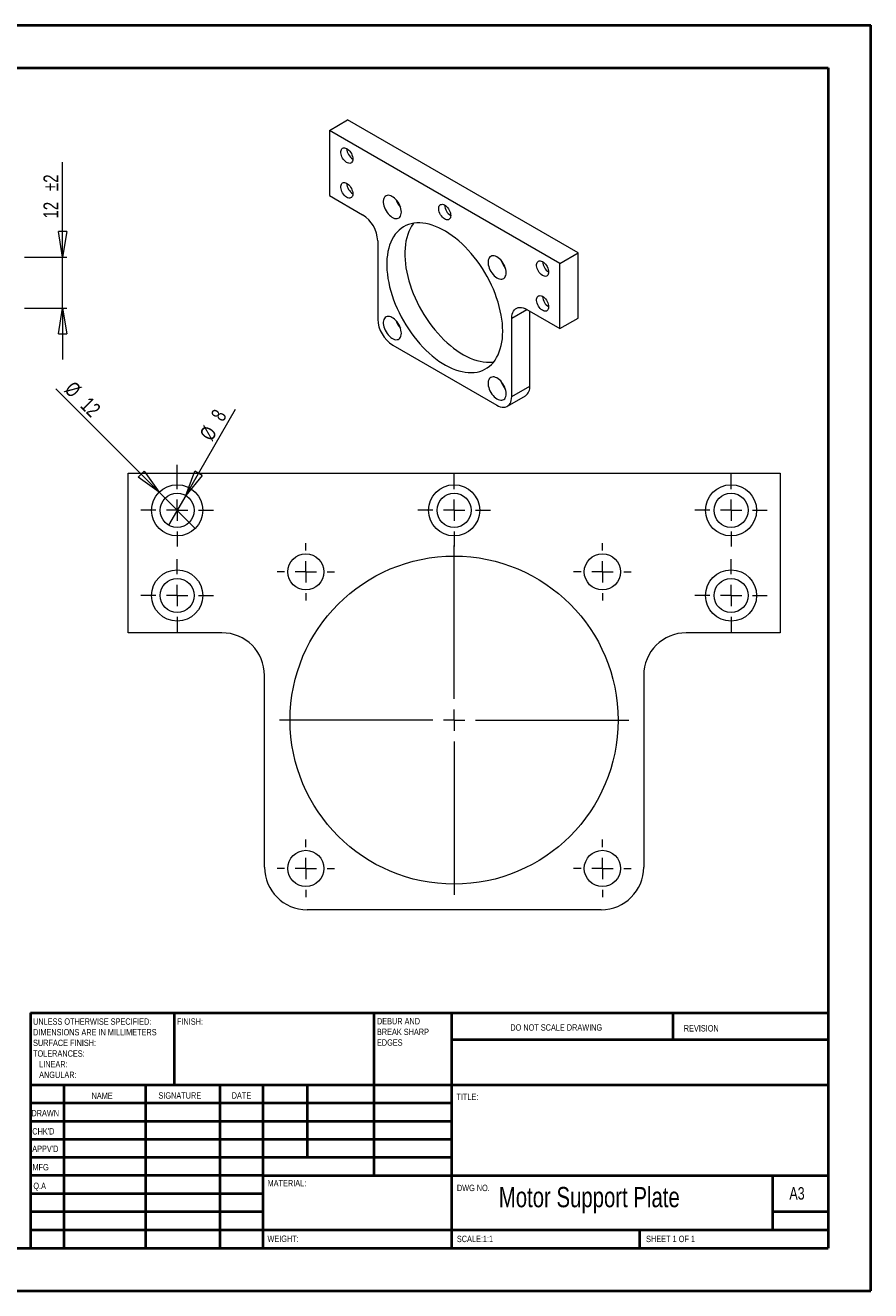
# Model space of a CAD drawing. Header units: millimetres. Extents: x 0 to 420, y 0 to 297.
# Tile 2 of 2: x 222 to 420, y 0 to 297. Entities that reach past the tile are written whole.
import ezdxf

# ---------------------------------------------------------------- set-up
doc = ezdxf.new("R2010")
doc.units = ezdxf.units.MM
doc.styles.add('SLDTEXTSTYLE0', font='TXT', dxfattribs={"width": 0.75})
doc.styles.add('SLDTEXTSTYLE1', font='TXT', dxfattribs={"width": 0.6875})
doc.dimstyles.new('SLDDIMSTYLE6', dxfattribs={"dimtxt": 3.5, "dimasz": 6, "dimexe": 0, "dimexo": 0.0625, "dimgap": 0.875, "dimtad": 1, "dimtoh": 1, "dimrnd": 1e-09, "dimzin": 12, "dimdsep": 46, "dimtxsty": 'SLDTEXTSTYLE0', "dimblk1": 'CLOSED', "dimblk2": 'CLOSED', "dimsah": 1, "dimcen": 0.09, "dimadec": 0, "dimazin": 0, "dimtfac": 1, "dimtmove": 0, "dimatfit": 3, "dimldrblk": 'CLOSED', "dimfxl": 1, "dimtolj": 1, "dimtzin": 12, "dimarcsym": 0})
doc.dimstyles.new('SLDDIMSTYLE8', dxfattribs={"dimtxt": 3.5, "dimasz": 6, "dimexe": 0, "dimexo": 0.0625, "dimgap": 0.875, "dimtad": 1, "dimtoh": 1, "dimrnd": 1e-09, "dimzin": 12, "dimdsep": 46, "dimtxsty": 'SLDTEXTSTYLE0', "dimblk1": 'CLOSED', "dimblk2": 'CLOSED', "dimsah": 1, "dimcen": 0.09, "dimadec": 0, "dimazin": 0, "dimtol": 1, "dimtp": 2, "dimtm": 2, "dimtfac": 1, "dimtofl": 0, "dimtmove": 0, "dimatfit": 3, "dimldrblk": 'CLOSED', "dimfxl": 1, "dimtolj": 1, "dimtzin": 12, "dimarcsym": 0})

# ---------------------------------------------------------------- blocks, each defined once
blk = doc.blocks.new('SW_NOTE_0')
at = {"color": 0, "linetype": 'Continuous', "lineweight": 0, "char_height": 1.5, "attachment_point": 1, "style": 'SLDTEXTSTYLE0'}
for s, insert in [('DEBUR AND ', (0, 1.93)), ('BREAK SHARP ', (0, -0.57)), ('EDGES', (0, -3.07))]:
    blk.add_mtext(s, dxfattribs=dict(at, insert=insert))
blk = doc.blocks.new('SW_NOTE_1')
at = {"color": 0, "linetype": 'Continuous', "lineweight": 0, "char_height": 1.5, "attachment_point": 1, "style": 'SLDTEXTSTYLE0'}
for s, insert in [('UNLESS OTHERWISE SPECIFIED:', (0, 1.93)), ('DIMENSIONS ARE IN MILLIMETERS', (0, -0.57)), ('TOLERANCES:', (0, -5.57)), ('SURFACE FINISH:', (0, -3.07)), ('   LINEAR:', (0, -8.07)), ('   ANGULAR:', (0, -10.57))]:
    blk.add_mtext(s, dxfattribs=dict(at, insert=insert))
blk = doc.blocks.new('_CLOSED')
at = {"color": 0, "linetype": 'ByBlock', "lineweight": -2}
for p, q in [((-1, 0.166667), (0, 0)), ((-1, 0.166667), (-1, -0.166667)), ((0, 0), (-1, -0.166667)), ((0, 0), (-1, 0))]:
    blk.add_line(p, q, dxfattribs=at)
blk = doc.blocks.new('*D31')
at = {"color": 7, "linetype": 'Continuous', "lineweight": 0}
for p, q in [((230.42, 242.8), (230.42, 265.06)), ((221.43, 242.8), (231.42, 242.8)), ((230.42, 230.8), (230.42, 242.8)), ((221.43, 230.8), (231.42, 230.8)), ((230.42, 230.8), (230.42, 218.8))]:
    blk.add_line(p, q, dxfattribs=at)
at = {"color": 7, "linetype": 'Continuous', "lineweight": 0, "xscale": 6, "yscale": 6}
for p, rotation in [((230.42, 242.8, -13.85), 270), ((230.42, 230.8, -13.85), 90)]:
    blk.add_blockref('_CLOSED', p, dxfattribs=dict(at, rotation=rotation))
at = {"color": 7, "linetype": 'Continuous', "lineweight": 0, "char_height": 3.5, "attachment_point": 1, "rotation": 90, "style": 'SLDTEXTSTYLE0'}
for s, insert in [('±2', (225.91, 258.33)), ('12', (225.91, 251.87))]:
    blk.add_mtext(s, dxfattribs=dict(at, insert=insert))
blk = doc.blocks.new('*D34')
at = {"color": 7, "linetype": 'Continuous', "lineweight": 0}
for q in [(228.8, 211.89), (261.55, 179.14)]:
    blk.add_line((253.06, 187.62), q, dxfattribs=at)
at = {"color": 7, "linetype": 'Continuous', "lineweight": 0, "xscale": 6, "yscale": 6, "rotation": 315}
blk.add_blockref('_CLOSED', (253.06, 187.62, 5.1), dxfattribs=at)
at = {"color": 7, "linetype": 'Continuous', "lineweight": 0, "char_height": 3.5, "attachment_point": 1, "rotation": 315, "style": 'SLDTEXTSTYLE0'}
for s, insert in [('%%c', (233.1, 213.95)), ('12', (236.84, 210.22))]:
    blk.add_mtext(s, dxfattribs=dict(at, insert=insert))
blk = doc.blocks.new('*D35')
at = {"color": 7, "linetype": 'Continuous', "lineweight": 0}
for q in [(271, 207.1), (255.3, 179.92)]:
    blk.add_line((259.3, 186.84), q, dxfattribs=at)
at = {"color": 7, "linetype": 'Continuous', "lineweight": 0, "xscale": 6, "yscale": 6, "rotation": 240}
blk.add_blockref('_CLOSED', (259.3, 186.84, 5.1), dxfattribs=at)
at = {"color": 7, "linetype": 'Continuous', "lineweight": 0, "char_height": 3.5, "attachment_point": 1, "rotation": 60, "style": 'SLDTEXTSTYLE0'}
for s, insert in [('8', (265.03, 205.74)), ('%%c', (262.39, 201.17))]:
    blk.add_mtext(s, dxfattribs=dict(at, insert=insert))
blk = doc.blocks.new('SW_CENTERMARKSYMBOL_10')
at = {"color": 0, "linetype": 'Continuous', "lineweight": 0}
for p, q in [((0, 5), (0, 8.5)), ((-5, 0), (-8.5, 0)), ((0, 0), (-2.5, 0)), ((0, 0), (0, 2.5)), ((0, 0), (0, -2.5)), ((0, 0), (2.5, 0)), ((5, 0), (8.5, 0)), ((0, -5), (0, -8.5))]:
    blk.add_line(p, q, dxfattribs=at)
blk = doc.blocks.new('SW_CENTERMARKSYMBOL_11')
at = {"color": 0, "linetype": 'Continuous', "lineweight": 0}
for p, q in [((0, 5), (0, 8.5)), ((-5, 0), (-8.5, 0)), ((0, 0), (-2.5, 0)), ((0, 0), (0, 2.5)), ((0, 0), (0, -2.5)), ((0, 0), (2.5, 0)), ((5, 0), (8.5, 0)), ((0, -5), (0, -8.5))]:
    blk.add_line(p, q, dxfattribs=at)
blk = doc.blocks.new('SW_CENTERMARKSYMBOL_12')
at = {"color": 0, "linetype": 'Continuous', "lineweight": 0}
for p, q in [((0, 5), (0, 8.5)), ((-5, 0), (-8.5, 0)), ((0, 0), (-2.5, 0)), ((0, 0), (0, 2.5)), ((0, 0), (0, -2.5)), ((0, 0), (2.5, 0)), ((5, 0), (8.5, 0)), ((0, -5), (0, -8.5))]:
    blk.add_line(p, q, dxfattribs=at)
blk = doc.blocks.new('SW_CENTERMARKSYMBOL_13')
at = {"color": 0, "linetype": 'Continuous', "lineweight": 0}
for p, q in [((0, 5), (0, 8.5)), ((-5, 0), (-8.5, 0)), ((0, 0), (-2.5, 0)), ((0, 0), (0, 2.5)), ((0, 0), (0, -2.5)), ((0, 0), (2.5, 0)), ((5, 0), (8.5, 0)), ((0, -5), (0, -8.5))]:
    blk.add_line(p, q, dxfattribs=at)
blk = doc.blocks.new('SW_CENTERMARKSYMBOL_14')
at = {"color": 0, "linetype": 'Continuous', "lineweight": 0}
for p, q in [((0, 5), (0, 10.68)), ((-5, 0), (-8.5, 0)), ((0, 0), (-2.5, 0)), ((0, 0), (0, 2.5)), ((0, 0), (0, -2.5)), ((0, 0), (2.5, 0)), ((5, 0), (8.5, 0)), ((0, -5), (0, -8.5))]:
    blk.add_line(p, q, dxfattribs=at)
blk = doc.blocks.new('SW_CENTERMARKSYMBOL_15')
at = {"color": 0, "linetype": 'Continuous', "lineweight": 0}
for p, q in [((0, 5), (0, 6.75)), ((-5, 0), (-6.75, 0)), ((0, 0), (-2.5, 0)), ((0, 0), (0, 2.5)), ((0, 0), (0, -2.5)), ((0, 0), (2.5, 0)), ((5, 0), (6.75, 0)), ((0, -5), (0, -6.75))]:
    blk.add_line(p, q, dxfattribs=at)
blk = doc.blocks.new('SW_CENTERMARKSYMBOL_16')
at = {"color": 0, "linetype": 'Continuous', "lineweight": 0}
for p, q in [((0, 5), (0, 6.75)), ((-5, 0), (-6.75, 0)), ((0, 0), (-2.5, 0)), ((0, 0), (0, 2.5)), ((0, 0), (0, -2.5)), ((0, 0), (2.5, 0)), ((5, 0), (6.75, 0)), ((0, -5), (0, -6.75))]:
    blk.add_line(p, q, dxfattribs=at)
blk = doc.blocks.new('SW_CENTERMARKSYMBOL_17')
at = {"color": 0, "linetype": 'Continuous', "lineweight": 0}
for p, q in [((0, 5), (0, 6.75)), ((-5, 0), (-6.75, 0)), ((0, 0), (-2.5, 0)), ((0, 0), (0, 2.5)), ((0, 0), (0, -2.5)), ((0, 0), (2.5, 0)), ((5, 0), (6.75, 0)), ((0, -5), (0, -6.75))]:
    blk.add_line(p, q, dxfattribs=at)
blk = doc.blocks.new('SW_CENTERMARKSYMBOL_18')
at = {"color": 0, "linetype": 'Continuous', "lineweight": 0}
for p, q in [((0, 5), (0, 6.75)), ((-5, 0), (-6.75, 0)), ((0, 0), (-2.5, 0)), ((0, 0), (0, 2.5)), ((0, 0), (0, -2.5)), ((0, 0), (2.5, 0)), ((5, 0), (6.75, 0)), ((0, -5), (0, -6.75))]:
    blk.add_line(p, q, dxfattribs=at)
blk = doc.blocks.new('SW_CENTERMARKSYMBOL_19')
at = {"color": 0, "linetype": 'Continuous', "lineweight": 0}
for p, q in [((0, 5), (0, 41)), ((-5, 0), (-41, 0)), ((0, 0), (-2.5, 0)), ((0, 0), (0, 2.5)), ((0, 0), (0, -2.5)), ((0, 0), (2.5, 0)), ((5, 0), (41, 0)), ((0, -5), (0, -41))]:
    blk.add_line(p, q, dxfattribs=at)

msp = doc.modelspace()

# ---------------------------------------------------------------- linework, layer by layer
at = {"color": 7, "linetype": 'Continuous', "lineweight": 40}
for p, q in [((0.079, 297.215), (420.079, 297.215)), ((420.079, 0.215), (420.079, 297.215)), ((25.079, 287.215), (410.079, 287.215)), ((410.079, 287.215), (410.079, 10.215)), ((222.879, 65.465), (410.079, 65.465)), ((222.879, 65.465), (222.879, 10.215)), ((256.679, 48.465), (256.679, 65.465)), ((303.479, 65.465), (303.479, 27.215)), ((321.679, 65.465), (321.679, 10.215)), ((373.679, 59.09), (373.679, 65.465)), ((410.079, 59.09), (321.679, 59.09)), ((410.079, 48.465), (222.879, 48.465)), ((230.679, 48.465), (230.679, 10.215)), ((249.87, 48.465), (249.87, 10.215)), ((267.278, 48.465), (267.278, 10.215)), ((277.479, 10.215), (277.479, 48.465)), ((287.879, 31.465), (287.879, 48.465)), ((321.679, 44.215), (222.879, 44.215)), ((321.679, 39.965), (222.879, 39.965)), ((321.679, 35.715), (222.879, 35.715)), ((321.679, 31.465), (222.879, 31.465)), ((277.479, 27.215), (222.879, 27.215)), ((277.479, 27.215), (410.079, 27.215)), ((397.079, 14.465), (397.079, 27.215)), ((277.479, 22.965), (222.879, 22.965)), ((277.479, 18.715), (222.879, 18.715)), ((410.079, 18.715), (397.079, 18.715)), ((222.879, 14.465), (410.079, 14.465)), ((365.879, 10.215), (365.879, 14.465)), ((25.079, 10.215), (410.079, 10.215)), ((0.079, 0.215), (420.079, 0.215))]:
    msp.add_line(p, q, dxfattribs=at)
at = {"color": 7, "linetype": 'Continuous', "lineweight": 15}
for p, q in [((293.052, 272.56), (297.294, 275.009)), ((351.388, 243.782), (297.294, 275.009)), ((347.146, 241.333), (293.052, 272.56)), ((293.052, 272.56), (293.052, 257.25)), ((293.052, 257.25), (300.83, 252.76)), ((304.366, 246.636), (304.366, 228.264)), ((347.146, 241.333), (351.388, 243.782)), ((351.388, 228.472), (351.388, 243.782)), ((347.146, 226.022), (347.146, 241.333)), ((339.367, 230.513), (347.146, 226.022)), ((340.074, 212.548), (340.074, 230.105)), ((335.832, 210.099), (335.832, 228.471)), ((347.146, 226.022), (351.388, 228.472)), ((307.901, 222.14), (332.296, 208.057)), ((335.832, 210.099), (340.074, 212.548)), ((334.796, 207.81), (339.039, 210.259)), ((245.804, 154.63), (245.804, 192.13)), ((245.804, 192.13), (398.804, 192.13)), ((398.804, 192.13), (398.804, 154.63)), ((267.804, 154.63), (245.804, 154.63)), ((398.804, 154.63), (376.804, 154.63)), ((277.804, 99.63), (277.804, 144.63)), ((366.804, 144.63), (366.804, 99.63)), ((356.804, 89.63), (287.804, 89.63))]:
    msp.add_line(p, q, dxfattribs=at)
at = {"color": 8, "linetype": 'Continuous', "lineweight": 15}
msp.add_line((335.832, 228.471), (339.368, 230.512), dxfattribs=at)
at = {"color": 7, "linetype": 'Continuous', "lineweight": 15, "flags": 128}
for points in [[(298.532, 265.824), (298.509, 265.546), (298.442, 265.303), (298.332, 265.102), (298.183, 264.951), (297.999, 264.855), (297.788, 264.816), (297.555, 264.835), (297.308, 264.913), (297.054, 265.046), (296.803, 265.23), (296.562, 265.46), (296.339, 265.728), (296.14, 266.025), (295.974, 266.341), (295.844, 266.668), (295.754, 266.993), (295.709, 267.307), (295.709, 267.6), (295.754, 267.862), (295.844, 268.085), (295.974, 268.261), (296.14, 268.385), (296.339, 268.453), (296.562, 268.463), (296.803, 268.415), (297.054, 268.309), (297.308, 268.149), (297.555, 267.942), (297.788, 267.692), (297.999, 267.408), (298.183, 267.1), (298.332, 266.777), (298.442, 266.45), (298.509, 266.129), (298.532, 265.824)], [(298.532, 257.659), (298.509, 257.38), (298.442, 257.137), (298.332, 256.937), (298.183, 256.786), (297.999, 256.689), (297.788, 256.65), (297.555, 256.67), (297.308, 256.747), (297.054, 256.88), (296.803, 257.065), (296.562, 257.294), (296.339, 257.562), (296.14, 257.859), (295.974, 258.176), (295.844, 258.502), (295.754, 258.828), (295.709, 259.142), (295.709, 259.435), (295.754, 259.697), (295.844, 259.919), (295.974, 260.096), (296.14, 260.22), (296.339, 260.288), (296.562, 260.298), (296.803, 260.249), (297.054, 260.143), (297.308, 259.984), (297.555, 259.776), (297.788, 259.527), (297.999, 259.243), (298.183, 258.935), (298.332, 258.612), (298.442, 258.285), (298.509, 257.964), (298.532, 257.659)], [(309.916, 253.353), (309.894, 253.722), (309.826, 254.11), (309.716, 254.508), (309.564, 254.908), (309.375, 255.3), (309.152, 255.677), (308.9, 256.03), (308.625, 256.353), (308.332, 256.638), (308.027, 256.878), (307.718, 257.07), (307.41, 257.209), (307.11, 257.291), (306.825, 257.316), (306.561, 257.282), (306.323, 257.191), (306.116, 257.044), (305.945, 256.844), (305.814, 256.596), (305.724, 256.305), (305.679, 255.977), (305.679, 255.62), (305.724, 255.24), (305.814, 254.846), (305.945, 254.446), (306.116, 254.049), (306.323, 253.664), (306.561, 253.298), (306.825, 252.959), (307.11, 252.654), (307.41, 252.391), (307.718, 252.174), (308.027, 252.008), (308.332, 251.898), (308.625, 251.844), (308.9, 251.848), (309.152, 251.911), (309.375, 252.031), (309.564, 252.204), (309.716, 252.429), (309.826, 252.699), (309.894, 253.009), (309.916, 253.353)], [(321.513, 252.558), (321.49, 252.279), (321.423, 252.036), (321.313, 251.836), (321.164, 251.685), (320.98, 251.588), (320.769, 251.549), (320.536, 251.569), (320.289, 251.646), (320.035, 251.779), (319.784, 251.964), (319.543, 252.193), (319.32, 252.461), (319.121, 252.758), (318.955, 253.075), (318.825, 253.401), (318.735, 253.727), (318.69, 254.041), (318.69, 254.334), (318.735, 254.596), (318.825, 254.818), (318.955, 254.994), (319.121, 255.119), (319.32, 255.187), (319.543, 255.197), (319.784, 255.148), (320.035, 255.042), (320.289, 254.883), (320.536, 254.675), (320.769, 254.425), (320.98, 254.142), (321.164, 253.834), (321.313, 253.511), (321.423, 253.184), (321.49, 252.862), (321.513, 252.558)], [(333.71, 225.409), (333.688, 226.327), (333.62, 227.269), (333.507, 228.231), (333.35, 229.209), (333.149, 230.201), (332.904, 231.203), (332.617, 232.212), (332.289, 233.224), (331.919, 234.237), (331.511, 235.246), (331.065, 236.248), (330.582, 237.241), (330.064, 238.221), (329.513, 239.184), (328.931, 240.127), (328.32, 241.048), (327.681, 241.943), (327.018, 242.809), (326.331, 243.643), (325.623, 244.443), (324.897, 245.206), (324.155, 245.929), (323.4, 246.61), (322.634, 247.247), (321.859, 247.837), (321.079, 248.379), (320.295, 248.87), (319.51, 249.31), (318.728, 249.697), (317.95, 250.029), (317.179, 250.305), (316.418, 250.524), (315.669, 250.687), (314.935, 250.791), (314.218, 250.837), (313.521, 250.825), (312.845, 250.755), (312.193, 250.626), (311.568, 250.44), (310.971, 250.197), (310.405, 249.897), (309.87, 249.543), (309.37, 249.134), (308.905, 248.672), (308.477, 248.159), (308.088, 247.597), (307.739, 246.987), (307.431, 246.332), (307.165, 245.633), (306.942, 244.894), (306.763, 244.115), (306.628, 243.301), (306.538, 242.453), (306.493, 241.574), (306.493, 240.668), (306.538, 239.738), (306.628, 238.786), (306.763, 237.816), (306.942, 236.83), (307.165, 235.833), (307.431, 234.827), (307.739, 233.816), (308.088, 232.803), (308.477, 231.792), (308.905, 230.785), (309.37, 229.787), (309.87, 228.801), (310.405, 227.829), (310.971, 226.875), (311.568, 225.943), (312.193, 225.035), (312.845, 224.154), (313.521, 223.303), (314.218, 222.486), (314.935, 221.704), (315.669, 220.961), (316.418, 220.259), (317.179, 219.6), (317.95, 218.986), (318.728, 218.42), (319.51, 217.903), (320.295, 217.437), (321.079, 217.023), (321.859, 216.664), (322.634, 216.36), (323.4, 216.112), (324.155, 215.921), (324.897, 215.787), (325.623, 215.712), (326.331, 215.695), (327.018, 215.736), (327.681, 215.836), (328.32, 215.993), (328.931, 216.208), (329.513, 216.48), (330.064, 216.807), (330.582, 217.189), (331.065, 217.624), (331.511, 218.111), (331.919, 218.649), (332.289, 219.235), (332.617, 219.868), (332.904, 220.545), (333.149, 221.265), (333.35, 222.025), (333.507, 222.821), (333.62, 223.653), (333.688, 224.516), (333.71, 225.409)], [(312.832, 250.753), (312.72, 250.609), (312.331, 250.046), (311.982, 249.437), (311.674, 248.781), (311.408, 248.083), (311.185, 247.343), (311.006, 246.564), (310.871, 245.75), (310.78, 244.902), (310.735, 244.024), (310.735, 243.118), (310.78, 242.187), (310.871, 241.235), (311.006, 240.265), (311.185, 239.279), (311.408, 238.282), (311.674, 237.276), (311.982, 236.265), (312.331, 235.252), (312.72, 234.241), (313.148, 233.235), (313.612, 232.236), (314.113, 231.25), (314.647, 230.278), (315.214, 229.324), (315.811, 228.392), (316.436, 227.484), (317.088, 226.603), (317.763, 225.752), (318.461, 224.935), (319.178, 224.153), (319.912, 223.41), (320.661, 222.708), (321.422, 222.049), (322.193, 221.435), (322.971, 220.869), (323.753, 220.352), (324.537, 219.886), (325.321, 219.473), (326.102, 219.113), (326.877, 218.809), (327.643, 218.561), (328.398, 218.37), (329.14, 218.237), (329.866, 218.161), (330.573, 218.144), (331.26, 218.185), (331.608, 218.23)], [(334.524, 239.147), (334.501, 239.517), (334.434, 239.905), (334.323, 240.303), (334.172, 240.702), (333.982, 241.094), (333.759, 241.471), (333.507, 241.825), (333.232, 242.147), (332.939, 242.432), (332.634, 242.673), (332.325, 242.865), (332.017, 243.003), (331.717, 243.086), (331.432, 243.11), (331.168, 243.077), (330.93, 242.985), (330.723, 242.838), (330.552, 242.639), (330.421, 242.391), (330.332, 242.1), (330.287, 241.772), (330.287, 241.414), (330.332, 241.034), (330.421, 240.641), (330.552, 240.241), (330.723, 239.844), (330.93, 239.458), (331.168, 239.092), (331.432, 238.753), (331.717, 238.449), (332.017, 238.185), (332.325, 237.969), (332.634, 237.803), (332.939, 237.692), (333.232, 237.638), (333.507, 237.643), (333.759, 237.706), (333.982, 237.825), (334.172, 237.999), (334.323, 238.223), (334.434, 238.493), (334.501, 238.804), (334.524, 239.147)], [(344.494, 239.291), (344.471, 239.013), (344.404, 238.769), (344.294, 238.569), (344.145, 238.418), (343.961, 238.322), (343.75, 238.282), (343.517, 238.302), (343.269, 238.38), (343.016, 238.513), (342.765, 238.697), (342.524, 238.927), (342.301, 239.194), (342.102, 239.491), (341.936, 239.808), (341.805, 240.134), (341.716, 240.46), (341.671, 240.774), (341.671, 241.067), (341.716, 241.329), (341.805, 241.552), (341.936, 241.728), (342.102, 241.852), (342.301, 241.92), (342.524, 241.93), (342.765, 241.881), (343.016, 241.775), (343.269, 241.616), (343.517, 241.408), (343.75, 241.159), (343.961, 240.875), (344.145, 240.567), (344.294, 240.244), (344.404, 239.917), (344.471, 239.596), (344.494, 239.291)], [(344.494, 231.126), (344.471, 230.847), (344.404, 230.604), (344.294, 230.404), (344.145, 230.253), (343.961, 230.156), (343.75, 230.117), (343.517, 230.137), (343.269, 230.214), (343.016, 230.347), (342.765, 230.532), (342.524, 230.761), (342.301, 231.029), (342.102, 231.326), (341.936, 231.643), (341.805, 231.969), (341.716, 232.295), (341.671, 232.609), (341.671, 232.902), (341.716, 233.163), (341.805, 233.386), (341.936, 233.562), (342.102, 233.687), (342.301, 233.755), (342.524, 233.765), (342.765, 233.716), (343.016, 233.61), (343.269, 233.451), (343.517, 233.243), (343.75, 232.993), (343.961, 232.71), (344.145, 232.402), (344.294, 232.079), (344.404, 231.751), (344.471, 231.43), (344.494, 231.126)], [(309.916, 224.937), (309.894, 225.307), (309.826, 225.695), (309.716, 226.093), (309.564, 226.492), (309.375, 226.884), (309.152, 227.261), (308.9, 227.615), (308.625, 227.937), (308.332, 228.222), (308.027, 228.463), (307.718, 228.654), (307.41, 228.793), (307.11, 228.876), (306.825, 228.9), (306.561, 228.866), (306.323, 228.775), (306.116, 228.628), (305.945, 228.428), (305.814, 228.181), (305.724, 227.89), (305.679, 227.562), (305.679, 227.204), (305.724, 226.824), (305.814, 226.43), (305.945, 226.031), (306.116, 225.634), (306.323, 225.248), (306.561, 224.882), (306.825, 224.543), (307.11, 224.239), (307.41, 223.975), (307.718, 223.758), (308.027, 223.593), (308.332, 223.482), (308.625, 223.428), (308.9, 223.433), (309.152, 223.495), (309.375, 223.615), (309.564, 223.789), (309.716, 224.013), (309.826, 224.283), (309.894, 224.593), (309.916, 224.937)], [(335.832, 228.471), (335.858, 228.948), (335.935, 229.389), (336.062, 229.786), (336.237, 230.135), (336.458, 230.429), (336.721, 230.665), (337.023, 230.839), (337.359, 230.949), (337.724, 230.994), (338.114, 230.971), (338.521, 230.883), (338.941, 230.729), (339.367, 230.513)], [(334.524, 210.732), (334.501, 211.101), (334.434, 211.489), (334.323, 211.887), (334.172, 212.286), (333.982, 212.679), (333.759, 213.056), (333.507, 213.409), (333.232, 213.732), (332.939, 214.016), (332.634, 214.257), (332.325, 214.449), (332.017, 214.587), (331.717, 214.67), (331.432, 214.695), (331.168, 214.661), (330.93, 214.57), (330.723, 214.423), (330.552, 214.223), (330.421, 213.975), (330.332, 213.684), (330.287, 213.356), (330.287, 212.999), (330.332, 212.619), (330.421, 212.225), (330.552, 211.825), (330.723, 211.428), (330.93, 211.043), (331.168, 210.676), (331.432, 210.338), (331.717, 210.033), (332.017, 209.77), (332.325, 209.553), (332.634, 209.387), (332.939, 209.276), (333.232, 209.223), (333.507, 209.227), (333.759, 209.29), (333.982, 209.409), (334.172, 209.583), (334.323, 209.808), (334.434, 210.078), (334.501, 210.388), (334.524, 210.732)], [(332.296, 208.057), (332.722, 207.841), (333.142, 207.687), (333.55, 207.599), (333.939, 207.576), (334.305, 207.62), (334.641, 207.731), (334.943, 207.905), (335.206, 208.141), (335.427, 208.435), (335.602, 208.784), (335.729, 209.181), (335.806, 209.622), (335.832, 210.099)]]:
    msp.add_lwpolyline(points, dxfattribs=at)
at = {"color": 7, "linetype": 'Continuous', "lineweight": 15}
for centre, radius in [((257.304, 183.38), 6), ((257.304, 183.38), 4), ((322.304, 183.38), 6), ((322.304, 183.38), 4), ((387.304, 183.38), 6), ((387.304, 183.38), 4), ((287.504, 168.93), 4.25), ((322.304, 134.13), 38.5), ((357.104, 168.93), 4.25), ((257.304, 163.38), 6), ((387.304, 163.38), 6), ((257.304, 163.38), 4), ((387.304, 163.38), 4), ((287.504, 99.33), 4.25), ((357.104, 99.33), 4.25)]:
    msp.add_circle(centre, radius, dxfattribs=at)
for centre, radius, start, end in [((300.171, 268.403), 3.056, 182.43087, 237.56913), ((300.171, 260.238), 3.056, 182.43087, 237.56913), ((313.495, 257.868), 5.048, 198.56498, 221.42964), ((296.711, 246.299), 7.662, 2.52015, 57.47985), ((323.152, 255.136), 3.056, 182.43087, 237.56913), ((338.102, 243.662), 5.048, 198.56498, 221.42964), ((346.133, 241.87), 3.056, 182.43087, 237.56913), ((346.133, 233.704), 3.056, 182.43087, 237.56913), ((312.02, 228.601), 7.662, 182.52009, 237.47991), ((313.495, 229.452), 5.048, 198.56498, 221.42964), ((338.102, 215.247), 5.048, 198.56498, 221.42964), ((337.527, 212.322), 2.558, 306.24035, 5.07184), ((267.804, 144.63), 10, 0, 90), ((376.804, 144.63), 10, 90, 180), ((287.804, 99.63), 10, 180, 270), ((356.804, 99.63), 10, 270, 0)]:
    msp.add_arc(centre, radius, start, end, dxfattribs=at)

# ---------------------------------------------------------------- block references
at = {"color": 7, "linetype": 'Continuous', "lineweight": 0}
for name, p in [('SW_CENTERMARKSYMBOL_14', (257.304, 183.38)), ('SW_CENTERMARKSYMBOL_12', (322.304, 183.38)), ('SW_CENTERMARKSYMBOL_11', (387.304, 183.38)), ('SW_CENTERMARKSYMBOL_17', (287.504, 168.93)), ('SW_CENTERMARKSYMBOL_18', (357.104, 168.93)), ('SW_CENTERMARKSYMBOL_19', (322.304, 134.13)), ('SW_CENTERMARKSYMBOL_13', (257.304, 163.38)), ('SW_CENTERMARKSYMBOL_10', (387.304, 163.38)), ('SW_CENTERMARKSYMBOL_15', (287.504, 99.33)), ('SW_CENTERMARKSYMBOL_16', (357.104, 99.33)), ('SW_NOTE_1', (223.473, 62.202)), ('SW_NOTE_0', (304.188, 62.284))]:
    msp.add_blockref(name, p, dxfattribs=at)

# ---------------------------------------------------------------- texts
at = {"color": 7, "linetype": 'Continuous', "lineweight": 0, "attachment_point": 1}
for s, insert, char_height, style in [('FINISH:', (257.25, 64.134), 1.5, 'SLDTEXTSTYLE0'), ('DO NOT SCALE DRAWING', (335.493, 62.748), 1.5, 'SLDTEXTSTYLE0'), ('REVISION', (376.206, 62.55), 1.5, 'SLDTEXTSTYLE0'), ('NAME', (237.201, 46.716), 1.5, 'SLDTEXTSTYLE0'), ('SIGNATURE', (252.912, 46.777), 1.5, 'SLDTEXTSTYLE0'), ('DATE', (270.094, 46.791), 1.5, 'SLDTEXTSTYLE0'), ('TITLE:', (322.835, 46.493), 1.5, 'SLDTEXTSTYLE0'), ('DRAWN', (223.091, 42.644), 1.5, 'SLDTEXTSTYLE0'), ("CHK'D", (223.289, 38.369), 1.5, 'SLDTEXTSTYLE0'), ("APPV'D", (223.281, 34.279), 1.5, 'SLDTEXTSTYLE0'), ('MFG', (223.334, 29.948), 1.5, 'SLDTEXTSTYLE0'), ('Q.A', (223.548, 25.564), 1.5, 'SLDTEXTSTYLE0'), ('MATERIAL:', (278.525, 26.201), 1.5, 'SLDTEXTSTYLE0'), ('DWG NO.', (322.953, 25.083), 1.5, 'SLDTEXTSTYLE0'), ('Motor Support Plate', (332.793, 24.564), 4.7625, 'SLDTEXTSTYLE0'), ('A3', (401, 24.515), 2.9104, 'SLDTEXTSTYLE0'), ('WEIGHT: ', (278.497, 13.164), 1.4986, 'SLDTEXTSTYLE0'), ('SCALE:1:1', (322.953, 13.115), 1.5, 'SLDTEXTSTYLE0'), ('SHEET 1 OF 1', (367.357, 13.115), 1.5, 'SLDTEXTSTYLE1')]:
    msp.add_mtext(s, dxfattribs=dict(at, insert=insert, char_height=char_height, style=style))

# ---------------------------------------------------------------- dimensions: what is measured, and where the dimension line sits
at = {"color": 7, "linetype": 'Continuous', "lineweight": 0}
dim = msp.add_linear_dim(base=(230.42, 242.803), p1=(220.43, 230.803), p2=(220.43, 242.803), angle=90, dimstyle='SLDDIMSTYLE8', dxfattribs=at)
dim.commit()
dim.dimension.update_dxf_attribs({"geometry": '*D31', "text_midpoint": (230.42, 257.671), "dimtype": 160})
for p1, p2, picture, middle in [((261.546, 179.137), (253.061, 187.623), '*D34', (233.533, 207.151)), ((255.304, 179.916), (259.304, 186.844), '*D35', (268.328, 202.475))]:
    dim = msp.add_diameter_dim_2p(p1=p1, p2=p2, dimstyle='SLDDIMSTYLE6', dxfattribs=at)
    dim.commit()
    dim.dimension.update_dxf_attribs({"geometry": picture, "text_midpoint": middle, "dimtype": 163})

doc.saveas('drawing.dxf')
